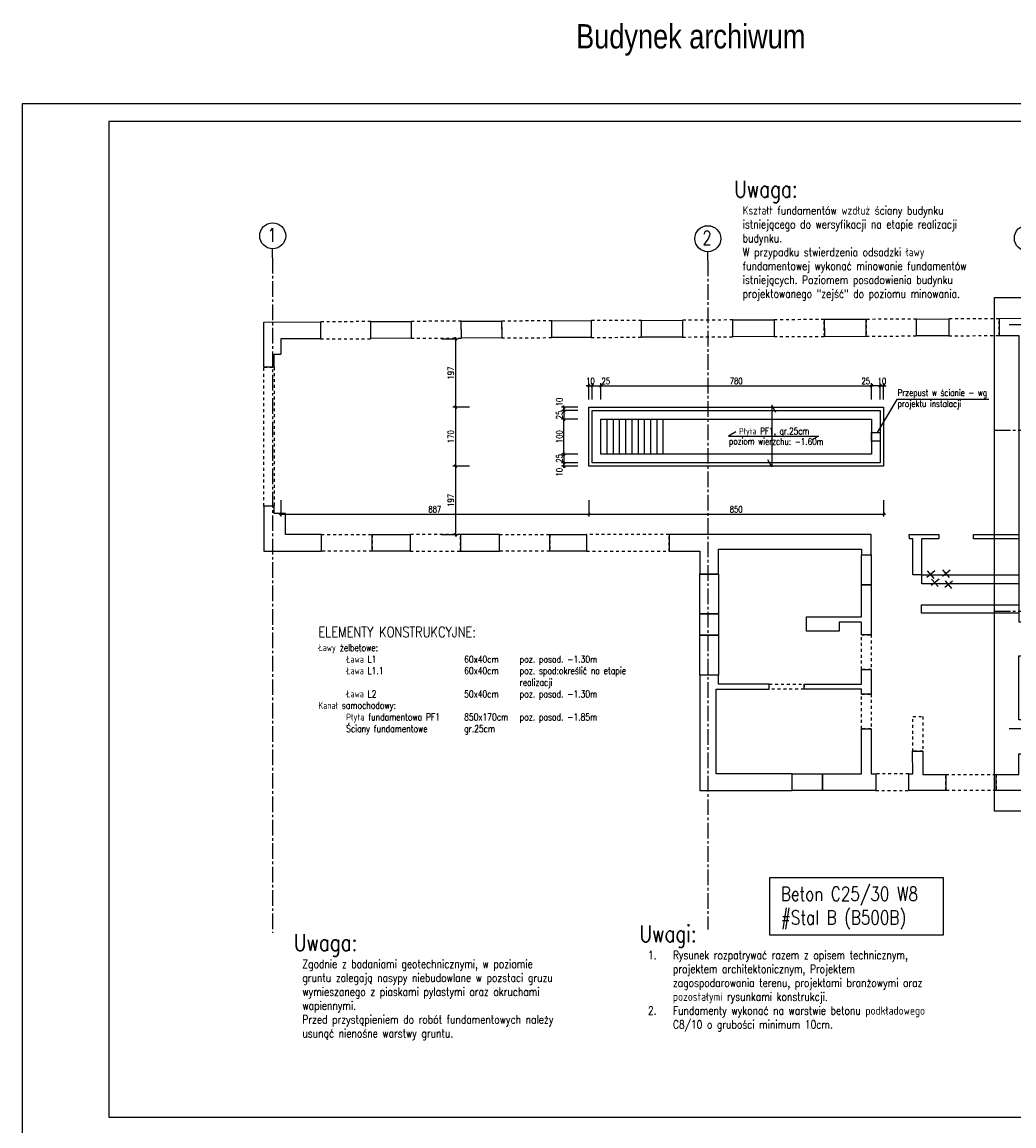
# Model space of a CAD drawing. Extents: x 335493 to 843864, y -123011 to -21739.
# Tile 11 of 28: x 335493 to 364080, y -58213 to -26403. Entities that reach past the tile are written whole.
import ezdxf
from ezdxf.enums import TextEntityAlignment as Align

# ---------------------------------------------------------------- set-up
doc = ezdxf.new("R2010")
doc.units = 0
doc.header["$LTSCALE"] = 600
doc.header["$MEASUREMENT"] = 0
doc.header["$PDMODE"] = 1
doc.linetypes.add('CENTER2', pattern=[1.125, 0.75, -0.125, 0.125, -0.125])
doc.linetypes.add('PRZERYWANA', pattern=[0.282222, 0.141111, -0.141111])
doc.layers.get('0').update_dxf_attribs({"linetype": 'CONTINUOUS'})
doc.layers.get('Defpoints').update_dxf_attribs({"linetype": 'CONTINUOUS'})
for name, color, linetype in [('11 - opisy TXT2', 4, 'CONTINUOUS'), ('111 - opisy TXT3', 2, 'CONTINUOUS'), ('2 - linie odniesienia opisy', 8, 'CONTINUOUS'), ('3 - linia 1', 1, 'CONTINUOUS'), ('33 - linia 2', 3, 'CONTINUOUS'), ('333 - linia 3', 5, 'CONTINUOUS'), ('44 - osie 2', 6, 'CENTER2'), ('5 - linie odniesienia opisy', 8, 'CONTINUOUS'), ('555 - cienka przerywana 3', 1, 'PRZERYWANA'), ('7 - linia widok', 1, 'CONTINUOUS'), ('777 - gruba przerywana 3', 5, 'PRZERYWANA')]:
    doc.layers.add(name, color=color, linetype=linetype)
doc.styles.add('TXT2', font='simplex.shx', dxfattribs={"width": 0.8, "height": 180})
doc.styles.add('TXT5', font='simplex.shx', dxfattribs={"width": 0.8, "height": 120})
doc.dimstyles.new('R1 - centymetry', dxfattribs={"dimtxt": 180, "dimasz": 70, "dimexe": 75, "dimexo": 75, "dimgap": 1.5, "dimtad": 0, "dimdec": 0, "dimlfac": 0.1, "dimzin": 0, "dimdsep": 46, "dimtxsty": 'TXT2', "dimblk1": 'OBLIQUE', "dimblk2": 'OBLIQUE', "dimsah": 1, "dimcen": -3, "dimdle": 50, "dimclrt": 4, "dimadec": 0, "dimazin": 0, "dimtfac": 0.75, "dimtdec": 0, "dimtix": 1, "dimtmove": 2, "dimatfit": 3, "dimldrblk": 'OBLIQUE', "dimfxl": 400, "dimfxlon": 1, "dimtvp": 0.75, "dimtolj": 1, "dimtzin": 0, "dimarcsym": 0})

# ---------------------------------------------------------------- blocks, each defined once
blk = doc.blocks.new('pozycja')
at = {"layer": '111 - opisy TXT3', "linetype": 'Continuous'}
blk.add_circle((63.2, -0.2), 37.4, dxfattribs=at)
at = {"layer": '2 - linie odniesienia opisy', "linetype": 'Continuous'}
blk.add_line((0, 0), (25.8, 0), dxfattribs=at)
at = {"layer": '111 - opisy TXT3', "linetype": 'Continuous', "style": 'TXT2', "width": 0.75}
blk.add_attdef('NR', text='', height=40, dxfattribs=at).set_placement((62.6, -19.8), align=Align.CENTER)
blk = doc.blocks.new('A$C75F72A73')
at = {"layer": '44 - osie 2'}
for p, q in [((-6, 2181), (-6, -17277)), ((12534, 2097), (12534, -17179)), ((21743, 2113), (21743, -15330)), ((22169, 2113), (22169, -15330)), ((26919, 2112), (26919, -15331)), ((31088, 2113), (31088, -15330)), ((32474, 251), (21213, 251)), ((32732, -2796), (20807, -2796)), ((32732, -8012), (20807, -8012)), ((32474, -11392), (21213, -11392)), ((32474, -12992), (21802, -12992))]:
    blk.add_line(p, q, dxfattribs=at)
at = {"layer": '2 - linie odniesienia opisy'}
ref = blk.add_blockref('pozycja', (-6, 2181), dxfattribs=dict(at, xscale=10, yscale=10, zscale=10, rotation=90))
ref.add_attrib('NR', '1', dxfattribs={"layer": '111 - opisy TXT3', "linetype": 'Continuous', "height": 400, "style": 'TXT2', "width": 0.75}).set_placement((-25, 2636), align=Align.CENTER)
ref = blk.add_blockref('pozycja', (12534, 2097), dxfattribs=dict(at, xscale=10, yscale=10, zscale=10, rotation=90))
ref.add_attrib('NR', '2', dxfattribs={"layer": '111 - opisy TXT3', "linetype": 'Continuous', "height": 400, "style": 'TXT2', "width": 0.75}).set_placement((12515, 2552), align=Align.CENTER)
ref = blk.add_blockref('pozycja', (21743, 2113), dxfattribs=dict(at, xscale=10, yscale=10, zscale=10, rotation=90))
ref.add_attrib('NR', '3', dxfattribs={"layer": '111 - opisy TXT3', "linetype": 'Continuous', "height": 400, "style": 'TXT2', "width": 0.75}).set_placement((21723, 2568), align=Align.CENTER)
ref = blk.add_blockref('pozycja', (22169, 2113), dxfattribs=dict(at, xscale=10, yscale=10, zscale=10, rotation=90))
ref.add_attrib('NR', '4', dxfattribs={"layer": '111 - opisy TXT3', "linetype": 'Continuous', "height": 400, "style": 'TXT2', "width": 0.75}).set_placement((22150, 2568), align=Align.CENTER)
ref = blk.add_blockref('pozycja', (26919, 2112), dxfattribs=dict(at, xscale=10, yscale=10, zscale=10, rotation=90))
ref.add_attrib('NR', '5', dxfattribs={"layer": '111 - opisy TXT3', "linetype": 'Continuous', "height": 400, "style": 'TXT2', "width": 0.75}).set_placement((26900, 2567), align=Align.CENTER)
ref = blk.add_blockref('pozycja', (31088, 2113), dxfattribs=dict(at, xscale=10, yscale=10, zscale=10, rotation=90))
ref.add_attrib('NR', '6', dxfattribs={"layer": '111 - opisy TXT3', "linetype": 'Continuous', "height": 400, "style": 'TXT2', "width": 0.75}).set_placement((31069, 2568), align=Align.CENTER)
at = {"layer": '2 - linie odniesienia opisy', "xscale": 10, "yscale": 10, "zscale": 10}
for p, values in [((32474, 251), {'NR': 'C'}), ((32474, -2794), {'NR': 'B"'}), ((32474, -8009), {'NR': "B'"}), ((32474, -11392), {'NR': "A'"}), ((32474, -12992), {'NR': 'A'})]:
    blk.add_blockref('pozycja', p, dxfattribs=at).add_auto_attribs(values)
blk = doc.blocks.new('A$C4A78484E')
at = {"layer": '3 - linia 1'}
for points in [[(7262, -7588), (6972, -7587), (6966, -6285), (8602, -6278), (8602, -6764), (7462, -6770), (7462, -7212)], [(7262, -7588), (7262, -7212), (7462, -7212)]]:
    blk.add_lwpolyline(points, dxfattribs=at)
for points in [[(11212, -6266), (11214, -6752), (10052, -6758), (10052, -6271)], [(13822, -6254), (13824, -6740), (12662, -6745), (12659, -6259)], [(16402, -6243), (16404, -6728), (15272, -6733), (15269, -6248)], [(19032, -6231), (19032, -6716), (17852, -6721), (17849, -6236)], [(20481, -6224), (21672, -6219), (21672, -6703), (20482, -6709)], [(24332, -6207), (23119, -6212), (23122, -6696), (24332, -6691)], [(26711, -6196), (26711, -6680), (25781, -6684), (25781, -6200), (26711, -6196)], [(28161, -6673), (28732, -6670), (28732, -14925), (29221, -14925), (29221, -6185), (28161, -6190), (28161, -6673)], [(6972, -11587), (6972, -12890), (8626, -12890), (8626, -12410), (7596, -12410), (7596, -11797), (7262, -11797), (7262, -11587)], [(10086, -12410), (11186, -12410), (11186, -12890), (10086, -12890)], [(12636, -12890), (13761, -12890), (13761, -12410), (12636, -12410)], [(15211, -12410), (16271, -12410), (16271, -12890), (15211, -12890)], [(18651, -12410), (18651, -12890), (19537, -12890), (19537, -13545), (20069, -13545), (20069, -12825), (24192, -12825), (24192, -12995), (24472, -12995), (24472, -12410), (18651, -12410)], [(24192, -13855), (24472, -13855), (24472, -15295), (24192, -15295), (24192, -14935), (23547, -14935), (23547, -15195), (22611, -15195), (22611, -14775), (24192, -14775), (24192, -13855)], [(19537, -14695), (20069, -14695), (20069, -15310), (19537, -15310)], [(28732, -17745), (28732, -15905), (29222, -15905), (29222, -17745)], [(19537, -16460), (19537, -19780), (22192, -19780), (22192, -19305), (20002, -19305), (20002, -16865), (21536, -16865), (21536, -16715), (20069, -16715), (20069, -16460), (19537, -16460)], [(23072, -19305), (24192, -19305), (24192, -18005), (24472, -18005), (24472, -19305), (24607, -19305), (24607, -19780), (23072, -19780)], [(25557, -19305), (25672, -19304), (25667, -18655), (25959, -18655), (25959, -19325), (26627, -19325), (26627, -19780), (25557, -19780)], [(28077, -19325), (28732, -19325), (28732, -18725), (29222, -18725), (29222, -19780), (28077, -19780), (28077, -19325)]]:
    blk.add_lwpolyline(points, close=True, dxfattribs=at)
at = {"layer": '33 - linia 2'}
for points in [[(19537, -13545), (20069, -13545), (20069, -14695), (19537, -14695)], [(25931, -13565), (28732, -13565), (28732, -13830), (25931, -13830)]]:
    blk.add_lwpolyline(points, close=True, dxfattribs=at)
for points in [[(26303, -13455), (26080, -13642)], [(26089, -13452), (26278, -13670)], [(26745, -13431), (26523, -13617)], [(26531, -13428), (26720, -13646)], [(26428, -13694), (26205, -13880)], [(26213, -13691), (26403, -13909)], [(26815, -13748), (26592, -13935)], [(26600, -13745), (26790, -13963)]]:
    blk.add_lwpolyline(points, dxfattribs=at)
at = {"layer": '555 - cienka przerywana 3'}
for points in [[(8602, -6278), (8602, -6764), (10052, -6764), (10049, -6271)], [(11212, -6266), (11212, -6752), (12662, -6745), (12659, -6259)], [(13822, -6259), (13824, -6740), (15272, -6733), (15269, -6248)], [(16402, -6242), (16404, -6728), (17852, -6721), (17849, -6236)], [(19032, -6231), (19034, -6716), (20482, -6709), (20481, -6224)], [(21672, -6219), (21674, -6703), (23122, -6696), (23119, -6212)], [(24332, -6207), (24332, -6691), (25781, -6684), (25779, -6200)], [(26711, -6196), (26714, -6680), (28161, -6673), (28161, -6190)], [(6972, -7587), (7262, -7587), (7262, -11587), (6972, -11587)], [(8626, -12410), (10086, -12410), (10086, -12890), (8626, -12890)], [(11186, -12890), (12636, -12890), (12636, -12410), (11186, -12410)], [(13761, -12410), (15211, -12410), (15211, -12890), (13761, -12890)], [(16271, -12890), (18651, -12890), (18651, -12410), (16271, -12410)], [(19537, -13545), (20069, -13545), (20069, -14695), (19537, -14695)]]:
    blk.add_lwpolyline(points, close=True, dxfattribs=at)
blk = doc.blocks.new('_OBLIQUE')
at = {"color": 0, "linetype": 'ByBlock'}
blk.add_line((-0.5, -0.5), (0.5, 0.5), dxfattribs=at)
blk = doc.blocks.new('*D147')
at = {"layer": '2 - linie odniesienia opisy', "color": 0, "lineweight": -2, "transparency": 16777216}
for p, q in [((347585, -35533), (348060, -35533)), ((347985, -35483), (347985, -37550)), ((348385, -37500), (347910, -37500))]:
    blk.add_line(p, q, dxfattribs=at)
at = {"layer": 'Defpoints', "color": 0, "transparency": 16777216}
for p in [(342955, -35533), (347985, -37500), (351825, -37500)]:
    blk.add_point(p, dxfattribs=at)
at = {"layer": '2 - linie odniesienia opisy', "color": 0, "lineweight": -2, "transparency": 16777216, "xscale": 70, "yscale": 70, "zscale": 70}
for p, rotation in [((347985, -35533), 90), ((347985, -37500), 270)]:
    blk.add_blockref('_OBLIQUE', p, dxfattribs=dict(at, rotation=rotation))
at = {"layer": '2 - linie odniesienia opisy', "color": 4, "transparency": 16777216, "insert": (347850, -36517), "char_height": 180, "attachment_point": 5, "rotation": 90, "style": 'TXT2'}
blk.add_mtext('\\A1;197', dxfattribs=at)
blk = doc.blocks.new('*D148')
at = {"layer": '2 - linie odniesienia opisy', "color": 0, "lineweight": -2, "transparency": 16777216}
for p, q in [((348385, -37500), (347910, -37500)), ((347985, -37450), (347985, -39250)), ((348385, -39200), (347910, -39200))]:
    blk.add_line(p, q, dxfattribs=at)
at = {"layer": 'Defpoints', "color": 0, "transparency": 16777216}
for p in [(351825, -37500), (347985, -39200), (351825, -39200)]:
    blk.add_point(p, dxfattribs=at)
at = {"layer": '2 - linie odniesienia opisy', "color": 0, "lineweight": -2, "transparency": 16777216, "xscale": 70, "yscale": 70, "zscale": 70}
for p, rotation in [((347985, -37500), 90), ((347985, -39200), 270)]:
    blk.add_blockref('_OBLIQUE', p, dxfattribs=dict(at, rotation=rotation))
at = {"layer": '2 - linie odniesienia opisy', "color": 4, "transparency": 16777216, "insert": (347850, -38350), "char_height": 180, "attachment_point": 5, "rotation": 90, "style": 'TXT2'}
blk.add_mtext('\\A1;170', dxfattribs=at)
blk = doc.blocks.new('*D149')
at = {"layer": '2 - linie odniesienia opisy', "color": 0, "lineweight": -2, "transparency": 16777216}
for p, q in [((348385, -39200), (347910, -39200)), ((347985, -39150), (347985, -41223)), ((347585, -41173), (348060, -41173))]:
    blk.add_line(p, q, dxfattribs=at)
at = {"layer": 'Defpoints', "color": 0, "transparency": 16777216}
for p in [(351825, -39200), (343089, -41173), (347985, -41173)]:
    blk.add_point(p, dxfattribs=at)
at = {"layer": '2 - linie odniesienia opisy', "color": 0, "lineweight": -2, "transparency": 16777216, "xscale": 70, "yscale": 70, "zscale": 70}
for p, rotation in [((347985, -39200), 90), ((347985, -41173), 270)]:
    blk.add_blockref('_OBLIQUE', p, dxfattribs=dict(at, rotation=rotation))
at = {"layer": '2 - linie odniesienia opisy', "color": 4, "transparency": 16777216, "insert": (347850, -40187), "char_height": 180, "attachment_point": 5, "rotation": 90, "style": 'TXT2'}
blk.add_mtext('\\A1;197', dxfattribs=at)
blk = doc.blocks.new('*D150')
at = {"layer": '2 - linie odniesienia opisy', "color": 0, "lineweight": -2, "transparency": 16777216}
for p, q in [((342955, -40180), (342955, -40655)), ((351825, -40180), (351825, -40655)), ((342905, -40580), (351875, -40580))]:
    blk.add_line(p, q, dxfattribs=at)
at = {"layer": 'Defpoints', "color": 0, "transparency": 16777216}
for p in [(342955, -35533), (351825, -37500), (351825, -40580)]:
    blk.add_point(p, dxfattribs=at)
at = {"layer": '2 - linie odniesienia opisy', "color": 0, "lineweight": -2, "transparency": 16777216, "xscale": 70, "yscale": 70, "zscale": 70, "rotation": 180}
blk.add_blockref('_OBLIQUE', (342955, -40580), dxfattribs=at)
at = {"layer": '2 - linie odniesienia opisy', "color": 0, "lineweight": -2, "transparency": 16777216, "xscale": 70, "yscale": 70, "zscale": 70}
blk.add_blockref('_OBLIQUE', (351825, -40580), dxfattribs=at)
at = {"layer": '2 - linie odniesienia opisy', "color": 4, "transparency": 16777216, "insert": (347390, -40445), "char_height": 180, "attachment_point": 5, "style": 'TXT2'}
blk.add_mtext('\\A1;887', dxfattribs=at)
blk = doc.blocks.new('*D151')
at = {"layer": '2 - linie odniesienia opisy', "color": 0, "lineweight": -2, "transparency": 16777216}
for p, q in [((351825, -40180), (351825, -40655)), ((360325, -40180), (360325, -40655)), ((351775, -40580), (360375, -40580))]:
    blk.add_line(p, q, dxfattribs=at)
at = {"layer": 'Defpoints', "color": 0, "transparency": 16777216}
for p in [(351825, -37500), (360325, -39200), (360325, -40580)]:
    blk.add_point(p, dxfattribs=at)
at = {"layer": '2 - linie odniesienia opisy', "color": 0, "lineweight": -2, "transparency": 16777216, "xscale": 70, "yscale": 70, "zscale": 70, "rotation": 180}
blk.add_blockref('_OBLIQUE', (351825, -40580), dxfattribs=at)
at = {"layer": '2 - linie odniesienia opisy', "color": 0, "lineweight": -2, "transparency": 16777216, "xscale": 70, "yscale": 70, "zscale": 70}
blk.add_blockref('_OBLIQUE', (360325, -40580), dxfattribs=at)
at = {"layer": '2 - linie odniesienia opisy', "color": 4, "transparency": 16777216, "insert": (356075, -40445), "char_height": 180, "attachment_point": 5, "style": 'TXT2'}
blk.add_mtext('\\A1;850', dxfattribs=at)
blk = doc.blocks.new('*D152')
at = {"layer": '2 - linie odniesienia opisy', "color": 0, "lineweight": -2, "transparency": 16777216}
for p, q in [((351511, -39100), (351036, -39100)), ((351111, -39250), (351111, -39050)), ((351511, -39200), (351036, -39200))]:
    blk.add_line(p, q, dxfattribs=at)
at = {"layer": 'Defpoints', "color": 0, "transparency": 16777216}
for p in [(351111, -39100), (351925, -39100), (351825, -39200)]:
    blk.add_point(p, dxfattribs=at)
at = {"layer": '2 - linie odniesienia opisy', "color": 0, "lineweight": -2, "transparency": 16777216, "xscale": 70, "yscale": 70, "zscale": 70}
for p, rotation in [((351111, -39100), 90), ((351111, -39200), 270)]:
    blk.add_blockref('_OBLIQUE', p, dxfattribs=dict(at, rotation=rotation))
at = {"layer": '2 - linie odniesienia opisy', "color": 4, "transparency": 16777216, "insert": (350976, -39376), "char_height": 180, "attachment_point": 5, "rotation": 90, "style": 'TXT2'}
blk.add_mtext('\\A1;10', dxfattribs=at)
blk = doc.blocks.new('*D153')
at = {"layer": '2 - linie odniesienia opisy', "color": 0, "lineweight": -2, "transparency": 16777216}
for p, q in [((351511, -37850), (351036, -37850)), ((351111, -38900), (351111, -37800)), ((351511, -38850), (351036, -38850))]:
    blk.add_line(p, q, dxfattribs=at)
at = {"layer": 'Defpoints', "color": 0, "transparency": 16777216}
for p in [(351111, -37850), (352175, -37850), (352175, -38850)]:
    blk.add_point(p, dxfattribs=at)
at = {"layer": '2 - linie odniesienia opisy', "color": 0, "lineweight": -2, "transparency": 16777216, "xscale": 70, "yscale": 70, "zscale": 70}
for p, rotation in [((351111, -37850), 90), ((351111, -38850), 270)]:
    blk.add_blockref('_OBLIQUE', p, dxfattribs=dict(at, rotation=rotation))
at = {"layer": '2 - linie odniesienia opisy', "color": 4, "transparency": 16777216, "insert": (350976, -38350), "char_height": 180, "attachment_point": 5, "rotation": 90, "style": 'TXT2'}
blk.add_mtext('\\A1;100', dxfattribs=at)
blk = doc.blocks.new('*D154')
at = {"layer": '2 - linie odniesienia opisy', "color": 0, "lineweight": -2, "transparency": 16777216}
for p, q in [((351511, -37500), (351036, -37500)), ((351111, -37650), (351111, -37450)), ((351511, -37600), (351036, -37600))]:
    blk.add_line(p, q, dxfattribs=at)
at = {"layer": 'Defpoints', "color": 0, "transparency": 16777216}
for p in [(351111, -37500), (351825, -37500), (351925, -37600)]:
    blk.add_point(p, dxfattribs=at)
at = {"layer": '2 - linie odniesienia opisy', "color": 0, "lineweight": -2, "transparency": 16777216, "xscale": 70, "yscale": 70, "zscale": 70}
for p, rotation in [((351111, -37500), 90), ((351111, -37600), 270)]:
    blk.add_blockref('_OBLIQUE', p, dxfattribs=dict(at, rotation=rotation))
at = {"layer": '2 - linie odniesienia opisy', "color": 4, "transparency": 16777216, "insert": (350976, -37351), "char_height": 180, "attachment_point": 5, "rotation": 90, "style": 'TXT2'}
blk.add_mtext('\\A1;10', dxfattribs=at)
blk = doc.blocks.new('*D155')
at = {"layer": '2 - linie odniesienia opisy', "color": 0, "lineweight": -2, "transparency": 16777216}
for p, q in [((351825, -36883), (351755, -36883)), ((351825, -37283), (351825, -36808)), ((351825, -36883), (351925, -36883)), ((351925, -37283), (351925, -36808)), ((351925, -36883), (351995, -36883))]:
    blk.add_line(p, q, dxfattribs=at)
at = {"layer": 'Defpoints', "color": 0, "transparency": 16777216}
for p in [(351925, -36883), (351825, -37500), (351925, -37600)]:
    blk.add_point(p, dxfattribs=at)
at = {"layer": '2 - linie odniesienia opisy', "color": 0, "lineweight": -2, "transparency": 16777216, "xscale": 70, "yscale": 70, "zscale": 70}
blk.add_blockref('_OBLIQUE', (351825, -36883), dxfattribs=at)
at = {"layer": '2 - linie odniesienia opisy', "color": 0, "lineweight": -2, "transparency": 16777216, "xscale": 70, "yscale": 70, "zscale": 70, "rotation": 180}
blk.add_blockref('_OBLIQUE', (351925, -36883), dxfattribs=at)
at = {"layer": '2 - linie odniesienia opisy', "color": 4, "transparency": 16777216, "insert": (351875, -36748), "char_height": 180, "attachment_point": 5, "style": 'TXT2'}
blk.add_mtext('\\A1;10', dxfattribs=at)
blk = doc.blocks.new('*D156')
at = {"layer": '2 - linie odniesienia opisy', "color": 0, "lineweight": -2, "transparency": 16777216}
for p, q in [((352125, -36883), (360025, -36883)), ((352175, -37283), (352175, -36808)), ((359975, -37283), (359975, -36808))]:
    blk.add_line(p, q, dxfattribs=at)
at = {"layer": 'Defpoints', "color": 0, "transparency": 16777216}
for p in [(359975, -36883), (352175, -37850), (359975, -37850)]:
    blk.add_point(p, dxfattribs=at)
at = {"layer": '2 - linie odniesienia opisy', "color": 0, "lineweight": -2, "transparency": 16777216, "xscale": 70, "yscale": 70, "zscale": 70, "rotation": 180}
blk.add_blockref('_OBLIQUE', (352175, -36883), dxfattribs=at)
at = {"layer": '2 - linie odniesienia opisy', "color": 0, "lineweight": -2, "transparency": 16777216, "xscale": 70, "yscale": 70, "zscale": 70}
blk.add_blockref('_OBLIQUE', (359975, -36883), dxfattribs=at)
at = {"layer": '2 - linie odniesienia opisy', "color": 4, "transparency": 16777216, "insert": (356075, -36748), "char_height": 180, "attachment_point": 5, "style": 'TXT2'}
blk.add_mtext('\\A1;780', dxfattribs=at)
blk = doc.blocks.new('*D157')
at = {"layer": '2 - linie odniesienia opisy', "color": 0, "lineweight": -2, "transparency": 16777216}
for p, q in [((360225, -36883), (360155, -36883)), ((360225, -37283), (360225, -36808)), ((360225, -36883), (360325, -36883)), ((360325, -37283), (360325, -36808)), ((360325, -36883), (360395, -36883))]:
    blk.add_line(p, q, dxfattribs=at)
at = {"layer": 'Defpoints', "color": 0, "transparency": 16777216}
for p in [(360325, -36883), (360325, -37500), (360225, -37600)]:
    blk.add_point(p, dxfattribs=at)
at = {"layer": '2 - linie odniesienia opisy', "color": 0, "lineweight": -2, "transparency": 16777216, "xscale": 70, "yscale": 70, "zscale": 70}
blk.add_blockref('_OBLIQUE', (360225, -36883), dxfattribs=at)
at = {"layer": '2 - linie odniesienia opisy', "color": 0, "lineweight": -2, "transparency": 16777216, "xscale": 70, "yscale": 70, "zscale": 70, "rotation": 180}
blk.add_blockref('_OBLIQUE', (360325, -36883), dxfattribs=at)
at = {"layer": '2 - linie odniesienia opisy', "color": 4, "transparency": 16777216, "insert": (360275, -36748), "char_height": 180, "attachment_point": 5, "style": 'TXT2'}
blk.add_mtext('\\A1;10', dxfattribs=at)
blk = doc.blocks.new('*D158')
at = {"layer": '2 - linie odniesienia opisy', "color": 0, "lineweight": -2, "transparency": 16777216}
for p, q in [((351511, -37600), (351036, -37600)), ((351511, -37850), (351036, -37850)), ((351111, -37550), (351111, -37900))]:
    blk.add_line(p, q, dxfattribs=at)
at = {"layer": 'Defpoints', "color": 0, "transparency": 16777216}
for p in [(351111, -37850), (351925, -37600), (352175, -37850)]:
    blk.add_point(p, dxfattribs=at)
at = {"layer": '2 - linie odniesienia opisy', "color": 0, "lineweight": -2, "transparency": 16777216, "xscale": 70, "yscale": 70, "zscale": 70}
for p, rotation in [((351111, -37600), 90), ((351111, -37850), 270)]:
    blk.add_blockref('_OBLIQUE', p, dxfattribs=dict(at, rotation=rotation))
at = {"layer": '2 - linie odniesienia opisy', "color": 4, "transparency": 16777216, "insert": (350976, -37725), "char_height": 180, "attachment_point": 5, "rotation": 90, "style": 'TXT2'}
blk.add_mtext('\\A1;25', dxfattribs=at)
blk = doc.blocks.new('*D159')
at = {"layer": '2 - linie odniesienia opisy', "color": 0, "lineweight": -2, "transparency": 16777216}
for p, q in [((351111, -38800), (351111, -39150)), ((351511, -38850), (351036, -38850)), ((351511, -39100), (351036, -39100))]:
    blk.add_line(p, q, dxfattribs=at)
at = {"layer": 'Defpoints', "color": 0, "transparency": 16777216}
for p in [(351111, -39100), (351925, -39100), (352175, -38850)]:
    blk.add_point(p, dxfattribs=at)
at = {"layer": '2 - linie odniesienia opisy', "color": 0, "lineweight": -2, "transparency": 16777216, "xscale": 70, "yscale": 70, "zscale": 70}
for p, rotation in [((351111, -38850), 90), ((351111, -39100), 270)]:
    blk.add_blockref('_OBLIQUE', p, dxfattribs=dict(at, rotation=rotation))
at = {"layer": '2 - linie odniesienia opisy', "color": 4, "transparency": 16777216, "insert": (350976, -38975), "char_height": 180, "attachment_point": 5, "rotation": 90, "style": 'TXT2'}
blk.add_mtext('\\A1;25', dxfattribs=at)
blk = doc.blocks.new('*D160')
at = {"layer": '2 - linie odniesienia opisy', "color": 0, "lineweight": -2, "transparency": 16777216}
for p, q in [((351875, -36883), (352225, -36883)), ((351925, -37283), (351925, -36808)), ((352175, -37283), (352175, -36808))]:
    blk.add_line(p, q, dxfattribs=at)
at = {"layer": 'Defpoints', "color": 0, "transparency": 16777216}
for p in [(352175, -36883), (351925, -37600), (352175, -37850)]:
    blk.add_point(p, dxfattribs=at)
at = {"layer": '2 - linie odniesienia opisy', "color": 0, "lineweight": -2, "transparency": 16777216, "xscale": 70, "yscale": 70, "zscale": 70, "rotation": 180}
blk.add_blockref('_OBLIQUE', (351925, -36883), dxfattribs=at)
at = {"layer": '2 - linie odniesienia opisy', "color": 0, "lineweight": -2, "transparency": 16777216, "xscale": 70, "yscale": 70, "zscale": 70}
blk.add_blockref('_OBLIQUE', (352175, -36883), dxfattribs=at)
at = {"layer": '2 - linie odniesienia opisy', "color": 4, "transparency": 16777216, "insert": (352318, -36748), "char_height": 180, "attachment_point": 5, "style": 'TXT2'}
blk.add_mtext('\\A1;25', dxfattribs=at)
blk = doc.blocks.new('*D161')
at = {"layer": '2 - linie odniesienia opisy', "color": 0, "lineweight": -2, "transparency": 16777216}
for p, q in [((360275, -36883), (359925, -36883)), ((359975, -37283), (359975, -36808)), ((360225, -37283), (360225, -36808))]:
    blk.add_line(p, q, dxfattribs=at)
at = {"layer": 'Defpoints', "color": 0, "transparency": 16777216}
for p in [(359975, -36883), (359975, -37850), (360225, -37600)]:
    blk.add_point(p, dxfattribs=at)
at = {"layer": '2 - linie odniesienia opisy', "color": 0, "lineweight": -2, "transparency": 16777216, "xscale": 70, "yscale": 70, "zscale": 70, "rotation": 180}
blk.add_blockref('_OBLIQUE', (359975, -36883), dxfattribs=at)
at = {"layer": '2 - linie odniesienia opisy', "color": 0, "lineweight": -2, "transparency": 16777216, "xscale": 70, "yscale": 70, "zscale": 70}
blk.add_blockref('_OBLIQUE', (360225, -36883), dxfattribs=at)
at = {"layer": '2 - linie odniesienia opisy', "color": 4, "transparency": 16777216, "insert": (359810, -36748), "char_height": 180, "attachment_point": 5, "style": 'TXT2'}
blk.add_mtext('\\A1;25', dxfattribs=at)

msp = doc.modelspace()

# ---------------------------------------------------------------- linework, layer by layer
at = {"layer": '111 - opisy TXT3'}
for points in [[(337993.4, -57963.1), (376993.4, -57963.1), (376993.4, -29263.1), (337993.4, -29263.1)], [(363521.5, -34339.4), (366095.6, -34339.4), (366095.6, -49138), (363521.5, -49138)]]:
    msp.add_lwpolyline(points, close=True, dxfattribs=at)
at = {"layer": '2 - linie odniesienia opisy'}
for points in [[(335493.4, -58463.1), (377493.4, -58463.1), (377493.4, -28763.1), (335493.4, -28763.1)], [(357047.9, -51058.1), (362037.8, -51058.1), (362037.8, -52720), (357047.9, -52720)]]:
    msp.add_lwpolyline(points, close=True, dxfattribs=at)
for points in [[(357220.9, -37654.1), (357102, -37445.6), (357102, -39223.1), (356983.2, -39014.6)], [(356061.7, -38215.5), (355853.2, -38334.4), (358451.4, -38334.4), (358242.9, -38453.2)]]:
    msp.add_lwpolyline(points, dxfattribs=at)
at = {"layer": '3 - linia 1'}
msp.add_lwpolyline([(358029.5, -45627.9), (358029.5, -45477.9), (359685.1, -45477.9), (359685.1, -45057.9), (359965.1, -45057.9), (359965.1, -45767.9), (359685.1, -45767.9), (359685.1, -45627.9), (358029.5, -45627.9)], close=True, dxfattribs=at)
at = {"layer": '33 - linia 2'}
for points in [[(351825.1, -37500.4), (360325.1, -37500.4), (360325.1, -39200.4), (351825.1, -39200.4)], [(361165.1, -42327.9), (361165.1, -41292.9), (361066.1, -41292.9), (361065.1, -41172.9), (361915.1, -41172.9), (361915.1, -41292.9), (361415.1, -41292.9), (361415.1, -42327.9)], [(362915.1, -41172.9), (364225.1, -41172.9), (364225.1, -41292.9), (362915.1, -41292.9)], [(359685.1, -41757.9), (359965.1, -41757.9), (359965.1, -42617.9), (359685.1, -42617.9)], [(355030.1, -42307.9), (355562.6, -42307.9), (355562.6, -43457.9), (355030.1, -43457.9)], [(361419.8, -43193), (364225.4, -43193), (364225.4, -43432.9), (361419.8, -43432.9)], [(355030.1, -44072.9), (355562.6, -44072.9), (355562.6, -45222.9), (355030.1, -45222.9)], [(357685.1, -48067.9), (358565.1, -48067.9), (358565.1, -48542.9), (357685.1, -48542.9)]]:
    msp.add_lwpolyline(points, close=True, dxfattribs=at)
at = {"layer": '33 - linia 2', "elevation": -616.8}
msp.add_lwpolyline([(359975.1, -38228.3), (360225.1, -38228.3), (360225.1, -38479.3), (359975.1, -38479.3)], close=True, dxfattribs=at)
at = {"layer": '333 - linia 3'}
for points in [[(351925.1, -37600.4), (360225.1, -37600.4), (360225.1, -39100.4), (351925.1, -39100.4)], [(352175.1, -37850.4), (359975.1, -37850.4), (359975.1, -38850.4), (352175.1, -38850.4)]]:
    msp.add_lwpolyline(points, close=True, dxfattribs=at)
at = {"layer": '5 - linie odniesienia opisy'}
msp.add_lwpolyline([(363358.3, -37275.5), (360702.6, -37275.5), (360134.6, -38228.3)], dxfattribs=at)
at = {"layer": '555 - cienka przerywana 3'}
for points in [[(359965.1, -45057.9), (359685.1, -45057.9), (359685.1, -44057.9), (359965.1, -44057.9)], [(357029.5, -45477.9), (358029.5, -45477.9), (358029.5, -45627.9), (357029.5, -45627.9)], [(359965.1, -46767.9), (359685.1, -46767.9), (359685.1, -45767.9), (359965.1, -45767.9)], [(361452.8, -47417.9), (361165.1, -47417.9), (361165.1, -46417.9), (361452.8, -46417.9)], [(360100.1, -48542.9), (361050.1, -48542.9), (361050.1, -48067.9), (360100.1, -48067.9)]]:
    msp.add_lwpolyline(points, close=True, dxfattribs=at)
at = {"layer": '7 - linia widok'}
for points in [[(352175.1, -38850.4), (352175.1, -37850.4)], [(352355.1, -38850.4), (352355.1, -37850.4)], [(352535.1, -38850.4), (352535.1, -37850.4)], [(352715.1, -38850.4), (352715.1, -37850.4)], [(352895.1, -38850.4), (352895.1, -37850.4)], [(353075.1, -38850.4), (353075.1, -37850.4)], [(353255.1, -38850.4), (353255.1, -37850.4)], [(353435.1, -38850.4), (353435.1, -37850.4)], [(353615.1, -38850.4), (353615.1, -37850.4)], [(353795.1, -38850.4), (353795.1, -37850.4)], [(353975.1, -38850.4), (353975.1, -37850.4)]]:
    msp.add_lwpolyline(points, dxfattribs=at)
at = {"layer": '777 - gruba przerywana 3'}
msp.add_lwpolyline([(362120.1, -48087.9), (363570.1, -48087.9), (363570.1, -48542.9), (362120.1, -48542.9)], close=True, dxfattribs=at)

# ---------------------------------------------------------------- block references
at = {"layer": '3 - linia 1'}
msp.add_blockref('A$C75F72A73', (342720.7, -35374.4), dxfattribs=at)
at = {"layer": '333 - linia 3'}
msp.add_blockref('A$C4A78484E', (335493.4, -28763.1), dxfattribs=at)

# ---------------------------------------------------------------- texts
at = {"layer": '11 - opisy TXT2', "style": 'TXT2', "width": 0.8}
for s, rotation, p in [('Płyta PF1, gr.25cm', 0.13666, (356157.1, -38288.3)), ('poziom wierzchu: -1.60m', 359.67489, (355867.7, -38575.7))]:
    msp.add_text(s, height=192, rotation=rotation, dxfattribs=at).set_placement(p)
at = {"layer": '11 - opisy TXT2', "attachment_point": 1, "style": 'TXT2'}
for s, insert, char_height, width in [('\\A1;\\pt720,2880,5280,8160,8400;Kształt fundamentów wzdłuż ściany budynku istniejącego do wersyfikacji na etapie realizacji budynku.\\PW przypadku stwierdzenia odsadzki ławy fundamentowej wykonać minowanie fundamentów istniejących. Poziomem posadowienia budynku projektowanego "zejść" do poziomu minowania.', (356263.1, -31710.3), 240, 7876.325), ('{\\H1.5x;\\C2;ELEMENTY KONSTRUKCYJNE:\\P}Ławy żelbetowe:\\P\\pt800,4200,5800;^IŁawa L1^I60x40cm^Ipoz. posad. -1.30m\\P\\pt800,4200,5800,9600;^IŁawa L1.1^I60x40cm^Ipoz. spod:określić na etapie ^I\\P\\pt800,4200,5800;^I^I^Irealizacji\\P^IŁawa L2^I50x40cm^Ipoz. posad. -1.30m\\PKanał samochodowy:\\P\\pt800,4200,5800,8800;^IPłyta fundamentowa PF1^I850x170cm^Ipoz. posad. -1.85m^I\\P\\pt800,4200,5800;^IŚciany fundamentowe^Igr.25cm^I\\P\\P^I', (344035.2, -43829.3), 200, 10285.314), ('\\A1;\\pi-720,l720,t720,2880,5280,8160,8400;1.^IRysunek rozpatrywać razem z opisem technicznym, projektem architektonicznym, Projektem zagospodarowania terenu, projektami branżowymi oraz pozostałymi rysunkami konstrukcji.\\P2.^IFundamenty wykonać na warstwie betonu podkładowego C8/10 o grubości minimum 10cm.', (353531.9, -53168.3), 240, 8819.307), ('\\A1;\\pt720,2880,5280,8160,8400;Zgodnie z badaniami geotechnicznymi, w poziomie gruntu zalegają nasypy niebudowlane w pozstaci gruzu wymieszanego z piaskami pylastymi oraz okruchami wapiennymi.\\PPrzed przystąpieniem do robót fundamentowych należy usunąć nienośne warstwy gruntu.', (343573, -53424.9), 240, 7876.325)]:
    msp.add_mtext(s, dxfattribs=dict(at, insert=insert, char_height=char_height, width=width))
at = {"layer": '11 - opisy TXT2', "insert": (360728, -36988), "char_height": 190, "attachment_point": 1, "style": 'TXT2'}
msp.add_mtext_dynamic_manual_height_columns('Przepust w ścianie - wg projektu instalacji', width=2895.754, gutter_width=900, heights=[0], dxfattribs=at)
at = {"layer": '111 - opisy TXT3', "width": 0.8}
for s, height, style, p in [('Uwaga:', 480, 'TXT5', (356018.1, -31455.7)), ('Beton C25/30 W8', 400, 'TXT2', (357363.8, -51724.7)), ('#Stal B (B500B)', 400, 'TXT2', (357363.8, -52408.9)), ('Uwagi:', 480, 'TXT5', (353286.9, -52913.7)), ('Uwaga:', 480, 'TXT5', (343328.1, -53170.3))]:
    msp.add_text(s, height=height, dxfattribs=dict(at, style=style)).set_placement(p)
at = {"layer": '111 - opisy TXT3', "insert": (351461.1, -26462.9), "char_height": 700, "attachment_point": 1, "style": 'TXT2'}
msp.add_mtext_dynamic_manual_height_columns('{\\fArial|b0|i0|c0|p34;B\\fArial|b0|i0|c238|p34;u\\fArial|b0|i0|c0|p34;d\\fArial|b0|i0|c238|p34;y\\fArial|b0|i0|c0|p34;n\\fArial|b0|i0|c238|p34;ek\\fArial|b0|i0|c0|p34; a\\fArial|b0|i0|c238|p34;r\\fArial|b0|i0|c0|p34;c\\fArial|b0|i0|c238|p34;hi\\fArial|b0|i0|c0|p34;w\\fArial|b0|i0|c238|p34;um}', width=13505.999, gutter_width=900, heights=[0], dxfattribs=at)

# ---------------------------------------------------------------- dimensions: what is measured, and where the dimension line sits
at = {"layer": '2 - linie odniesienia opisy'}
for base, p1, p2, picture, middle in [((351825.1, -40580.1), (342955.1, -35532.9), (351825.1, -37500.4), '*D150', (347390.1, -40445.1)), ((351925.1, -36883.1), (351825.1, -37500.4), (351925.1, -37600.4), '*D155', (351875.1, -36748.1)), ((359975.1, -36883.1), (352175.1, -37850.4), (359975.1, -37850.4), '*D156', (356075.1, -36748.1)), ((360325.1, -36883.1), (360225.1, -37600.4), (360325.1, -37500.4), '*D157', (360275.1, -36748.1)), ((360325.1, -40580.1), (351825.1, -37500.4), (360325.1, -39200.4), '*D151', (356075.1, -40445.1))]:
    dim = msp.add_linear_dim(base=base, p1=p1, p2=p2, dimstyle='R1 - centymetry', dxfattribs=at)
    dim.commit()
    dim.dimension.update_dxf_attribs({"geometry": picture, "text_midpoint": middle})
for base, p1, p2, picture, middle in [((347985, -37500.4), (342955.1, -35532.9), (351825.1, -37500.4), '*D147', (347850, -36516.6)), ((347985, -39200.4), (351825.1, -37500.4), (351825.1, -39200.4), '*D148', (347850, -38350.4)), ((351111.2, -37850.4), (351925.1, -37600.4), (352175.1, -37850.4), '*D158', (350976.2, -37725.4)), ((351111.2, -37850.4), (352175.1, -38850.4), (352175.1, -37850.4), '*D153', (350976.2, -38350.4)), ((351111.2, -39100.4), (352175.1, -38850.4), (351925.1, -39100.4), '*D159', (350976.2, -38975.4)), ((347985, -41172.9), (351825.1, -39200.4), (343089.2, -41172.9), '*D149', (347850, -40186.6))]:
    dim = msp.add_linear_dim(base=base, p1=p1, p2=p2, angle=90, dimstyle='R1 - centymetry', dxfattribs=at)
    dim.commit()
    dim.dimension.update_dxf_attribs({"geometry": picture, "text_midpoint": middle})
for base, p1, p2, picture, middle in [((352175.1, -36883.1), (351925.1, -37600.4), (352175.1, -37850.4), '*D160', (352317.7, -36748.1)), ((359975.1, -36883.1), (360225.1, -37600.4), (359975.1, -37850.4), '*D161', (359809.8, -36748.1))]:
    dim = msp.add_linear_dim(base=base, p1=p1, p2=p2, dimstyle='R1 - centymetry', dxfattribs=at)
    dim.commit()
    dim.dimension.update_dxf_attribs({"geometry": picture, "text_midpoint": middle, "dimtype": 160})
for base, p1, p2, picture, middle in [((351111.2, -37500.4), (351925.1, -37600.4), (351825.1, -37500.4), '*D154', (350976.2, -37351.3)), ((351111.2, -39100.4), (351825.1, -39200.4), (351925.1, -39100.4), '*D152', (350976.2, -39375.7))]:
    dim = msp.add_linear_dim(base=base, p1=p1, p2=p2, angle=90, dimstyle='R1 - centymetry', dxfattribs=at)
    dim.commit()
    dim.dimension.update_dxf_attribs({"geometry": picture, "text_midpoint": middle, "dimtype": 160})

doc.saveas('drawing.dxf')
